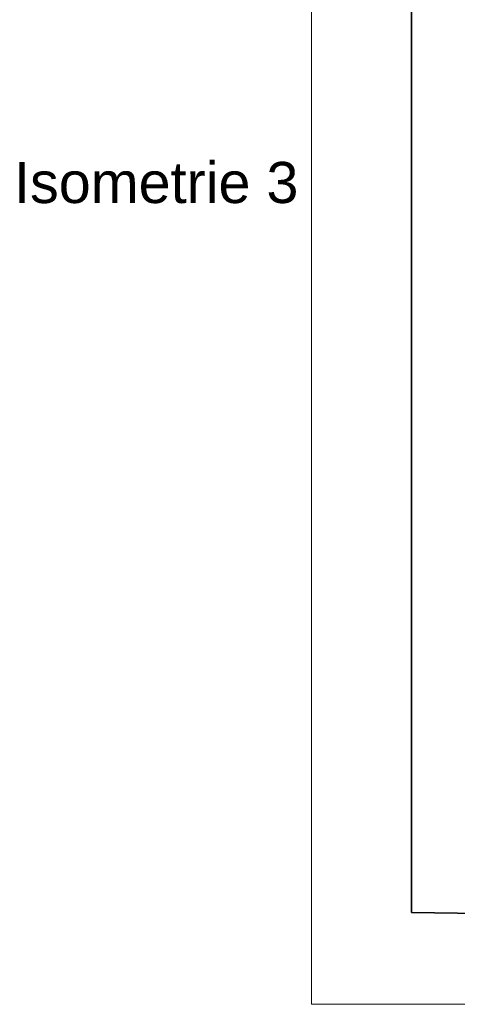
# Model space of a CAD drawing. Extents: x -297 to 573, y -46 to 548.
# Tile 2 of 188: x -71 to -39, y 27 to 98. Entities that reach past the tile are written whole.
import ezdxf
from ezdxf.lldxf.tags import DXFTag

# ---------------------------------------------------------------- set-up
doc = ezdxf.new("R2010")
doc.units = 0
doc.layers.get('0').update_dxf_attribs({"lineweight": 35})
doc.layers.add('5_EG-BESTAND', color=7, linetype='Continuous', lineweight=25)
doc.layers.add('X_Text', color=2, linetype='Continuous', lineweight=35, true_color=0xffff00)
doc.styles.get("Standard").update_dxf_attribs({"font": 'arial.ttf'})
tags = doc.linetypes.add('PUNKT2_S9', pattern=[0.0005, 0, -0.0005]).pattern_tags.tags
tags[6:7] = [DXFTag(74, 4), DXFTag(75, 0), DXFTag(340, '0'), DXFTag(46, 1.0), DXFTag(50, 0.0), DXFTag(44, 0.0), DXFTag(45, 0.0)]
tags[4:5] = [DXFTag(74, 4), DXFTag(75, 0), DXFTag(340, '0'), DXFTag(46, 1.0), DXFTag(50, 0.0), DXFTag(44, 0.0), DXFTag(45, 0.0)]

# ---------------------------------------------------------------- blocks, each defined once
blk = doc.blocks.new('Referenz-A07ALD4Q1N', base_point=(-101.907, -12.836))
at = {"layer": '5_EG-BESTAND', "color": 0, "linetype": 'PUNKT2_S9', "lineweight": 13, "ltscale": 0.13}
for p, q in [((-50.018, 26.629), (-50.018, 233.959)), ((102.755, 26.629), (-50.018, 26.629))]:
    blk.add_line(p, q, dxfattribs=at)
at = {"layer": '5_EG-BESTAND', "color": 0, "lineweight": 35}
for p, q in [((-42.736, 233.959), (-42.746, 33.31)), ((-42.746, 33.31), (38.902, 32.414))]:
    blk.add_line(p, q, dxfattribs=at)

msp = doc.modelspace()

# ---------------------------------------------------------------- block references
at = {"color": 251, "lineweight": 25, "ltscale": 0.25, "true_color": 0x585858}
msp.add_blockref('Referenz-A07ALD4Q1N', (-101.907, -12.836), dxfattribs=at)

# ---------------------------------------------------------------- texts
at = {"layer": 'X_Text', "color": 4, "ltscale": 0.35, "true_color": 0x00ffff, "insert": (-71.7, 88.041), "char_height": 3, "width": 66.35556, "attachment_point": 1}
msp.add_mtext('Isometrie 3', dxfattribs=at)

doc.saveas('drawing.dxf')
